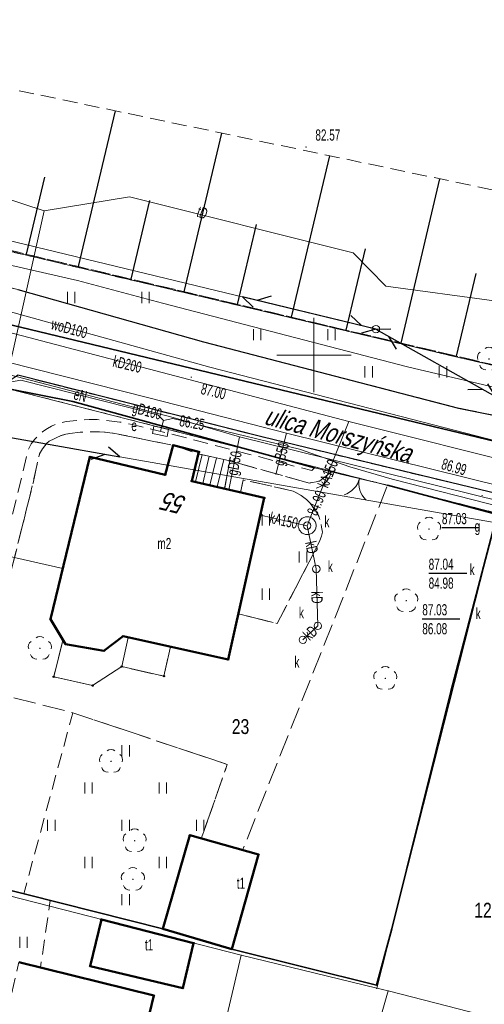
# Model space of a CAD drawing. Header units: metres. Extents: x 7504240 to 7504745, y 5782869 to 5783359.
# Tile 30 of 93: x 7504380 to 7504411, y 5782956 to 5783023. Entities that reach past the tile are written whole.
import ezdxf
from ezdxf.enums import TextEntityAlignment as Align

# ---------------------------------------------------------------- set-up
doc = ezdxf.new("R2010")
doc.units = ezdxf.units.M
doc.header["$MEASUREMENT"] = 0
for name, pattern in [('1.0_0.5', [1.5, 1, -0.5]), ('1.5_0.5', [2, 1.5, -0.5]), ('219-500', [0]), ('egug-500', [1, 0.5, -0.5]), ('l219_500', [0]), ('l32_500', [0]), ('otob_500', [0]), ('otof_500', [0]), ('sutp_500', [0])]:
    doc.linetypes.add(name, pattern=pattern)
doc.layers.get('0').update_dxf_attribs({"color": 2, "linetype": 'CONTINUOUS', "lineweight": 5})
for name, color, linetype in [('000 Inne (niezydentyfikowane)', 7, 'CONTINUOUS'), ('203-punkt graniczny', 7, 'CONTINUOUS'), ('211-numer działki ewidencyjnej', 7, 'CONTINUOUS'), ('216-obręb ewidencyjny', 7, 'CONTINUOUS'), ('218-kontur użytku gruntowego', 7, 'CONTINUOUS'), ('219-działka ewidencyjna', 7, 'CONTINUOUS'), ('312-budynek ewidencyjny', 7, 'CONTINUOUS'), ('312-oznaczenie budynku ewidencyjnego-Atr117', 7, 'CONTINUOUS'), ('352-schody', 7, 'CONTINUOUS'), ('994-Nazwa ulicy', 7, 'CONTINUOUS'), ('Adres nieruchomości (na budynku)', 7, 'CONTINUOUS'), ('brama', 7, 'CONTINUOUS'), ('chodnik', 7, 'CONTINUOUS'), ('drzewo liściaste', 7, 'CONTINUOUS'), ('furtka', 7, 'CONTINUOUS'), ('jezdnia', 7, 'CONTINUOUS'), ('komora podziemna', 7, 'CONTINUOUS'), ('krawężnik', 7, 'CONTINUOUS'), ('ogrodzenie trwałe', 7, 'CONTINUOUS'), ('pikieta sztuczna', 7, 'CONTINUOUS'), ('pikieta sztuczna-Atr2', 7, 'CONTINUOUS'), ('przewód elektroenergetyczny podziemny', 7, 'CONTINUOUS'), ('przewód elektroenergetyczny podziemny-Atr1', 7, 'CONTINUOUS'), ('przewód gazowy', 7, 'CONTINUOUS'), ('przewód gazowy-Atr1', 7, 'CONTINUOUS'), ('przewód kanalizacyjny', 7, 'CONTINUOUS'), ('przewód kanalizacyjny-Atr1', 7, 'CONTINUOUS'), ('przewód telekomunikacyjny napowietrzny', 7, 'CONTINUOUS'), ('przewód telekomunikacyjny podziemny', 7, 'CONTINUOUS'), ('przewód telekomunikacyjny podziemny-Atr1', 7, 'CONTINUOUS'), ('przewód wodociągowy', 7, 'CONTINUOUS'), ('przewód wodociągowy-Atr1', 7, 'CONTINUOUS'), ('Punkt budynku', 7, 'CONTINUOUS'), ('rzędna', 7, 'CONTINUOUS'), ('rzędna-Atr2', 7, 'CONTINUOUS'), ('rzędna-Atr3', 7, 'CONTINUOUS'), ('skarpa nieumocniona', 7, 'CONTINUOUS'), ('szafa elektroenergetyczna lub kontener', 7, 'CONTINUOUS'), ('szafa elektroenergetyczna lub kontener-Atr17', 7, 'CONTINUOUS'), ('słup przewodów napowietrznych', 7, 'CONTINUOUS'), ('trawnik', 7, 'CONTINUOUS'), ('Wstawianie ramki sekcyjnej z opisem', 7, 'CONTINUOUS'), ('właz do komory lub kanału - okrągły', 7, 'CONTINUOUS'), ('właz do komory lub kanału - okrągły-Atr17', 7, 'CONTINUOUS'), ('zasuwa lub zawór-Atr17', 7, 'CONTINUOUS')]:
    doc.layers.add(name, color=color, linetype=linetype)
doc.styles.get("Standard").update_dxf_attribs({"font": 'Working1250', "width": 0.75})
doc.linetypes.add('902-500', pattern='A,3.75,0,[1,ksztalty.shx,S=0.5,R=0,X=0,Y=0],3.75', length=7.5)

# ---------------------------------------------------------------- blocks, each defined once
blk = doc.blocks.new('OP021')
at = {"linetype": 'Continuous', "lineweight": 13}
h = blk.add_hatch(color=0, dxfattribs=at)
edge = h.paths.add_edge_path()
edge.add_arc((0, 0), 0.05, 0, 360)
at = {"color": 0, "linetype": 'Continuous', "lineweight": 13}
for centre, start, end in [((0, 0.4), 49.272, 130.728), ((-0.38, 0.124), 121.308, 202.548), ((0.38, 0.124), 337.452, 58.692), ((-0.235, -0.324), 193.221, 274.871), ((0.235, -0.324), 265.129, 346.779)]:
    blk.add_arc(centre, 0.4, start, end, dxfattribs=at)
blk = doc.blocks.new('US18')
at = {"color": 0, "linetype": 'Continuous', "lineweight": 13}
for p, q in [((-0.5, -0.25), (-0.5, 0.25)), ((-0.5, 0.25), (0.5, 0.25)), ((0.5, -0.25), (0.5, 0.25)), ((-0.5, -0.25), (0.5, -0.25))]:
    blk.add_line(p, q, dxfattribs=at)
blk = doc.blocks.new('PW01')
at = {"linetype": 'Continuous', "lineweight": 13}
h = blk.add_hatch(color=0, dxfattribs=at)
edge = h.paths.add_edge_path()
edge.add_arc((0, 0), 0.045, 0, 360)
blk = doc.blocks.new('US22')
at = {"color": 0, "linetype": 'Continuous', "lineweight": 13}
blk.add_circle((0, 0), 0.25, dxfattribs=at)
blk = doc.blocks.new('US15')
at = {"color": 0, "linetype": 'Continuous', "lineweight": 13}
blk.add_circle((0, 0), 0.25, dxfattribs=at)
blk = doc.blocks.new('OK02')
at = {"color": 0, "linetype": 'Continuous', "lineweight": 0}
for centre, start, end in [((-1.5, 0), 0, 60), ((1.5, 0), 120, 180)]:
    blk.add_arc(centre, 1.5, start, end, dxfattribs=at)
blk = doc.blocks.new('OK04')
at = {"color": 0, "linetype": 'Continuous', "lineweight": 0}
blk.add_arc((1.5, 0.001), 1.5, 120, 180, dxfattribs=at)
blk = doc.blocks.new('TU04')
at = {"color": 0, "linetype": 'Continuous', "lineweight": 13}
for p, q in [((0, 0), (0, 0.75)), ((0.5, 0), (0.5, 0.75))]:
    blk.add_line(p, q, dxfattribs=at)
blk = doc.blocks.new('SUTP')
at = {"color": 0, "linetype": 'Continuous'}
for p, q in [((0, 0), (0.866, 0.5)), ((0, 0), (9.232, 0)), ((1.866, -0.5), (1, 0)), ((7.366, -0.5), (8.232, 0)), ((9.232, 0), (8.366, 0.5))]:
    blk.add_line(p, q, dxfattribs=at)
blk = doc.blocks.new('203')
at = {"linetype": 'Continuous', "lineweight": 0}
h = blk.add_hatch(color=0, dxfattribs=at)
edge = h.paths.add_edge_path()
edge.add_arc((0, 0), 0.045, 0, 360)
blk = doc.blocks.new('PUNKTBUD')
at = {"color": 0}
blk.add_circle((0, 0), 0.045, dxfattribs=at)

msp = doc.modelspace()

# ---------------------------------------------------------------- linework, layer by layer
at = {"layer": '000 Inne (niezydentyfikowane)', "color": 7, "linetype": 'Continuous', "lineweight": 25, "flags": 128}
for points in [[(7504384.18, 5783005.95), (7504386.66, 5783016.42)], [(7504391.27, 5783004.26), (7504393.81, 5783014.93)], [(7504398.5, 5783002.55), (7504401.08, 5783013.4)], [(7504380.67, 5783006.79), (7504381.92, 5783011.97)], [(7504405.86, 5783000.81), (7504408.46, 5783011.86)], [(7504387.71, 5783005.11), (7504388.96, 5783010.4)], [(7504394.87, 5783003.41), (7504396.15, 5783008.79)], [(7504402.16, 5783001.68), (7504403.47, 5783007.15)], [(7504409.59, 5782999.93), (7504410.9, 5783005.5)]]:
    msp.add_lwpolyline(points, dxfattribs=at)
at = {"layer": '216-obręb ewidencyjny', "color": 7, "linetype": 'l32_500', "lineweight": 35, "flags": 128}
msp.add_lwpolyline([(7504422.45, 5782991.73), (7504307.45, 5783019.41)], dxfattribs=at)
at = {"layer": '218-kontur użytku gruntowego', "color": 3, "linetype": 'egug-500', "lineweight": 18, "flags": 128}
for points in [[(7504307.45, 5783019.41), (7504422.45, 5782991.73)], [(7504374.02, 5783008.29), (7504409.83, 5782999.82)], [(7504409.83, 5782999.82), (7504418.65, 5782997.82)], [(7504412.19, 5782989.4), (7504379.37, 5782997.76)]]:
    msp.add_lwpolyline(points, dxfattribs=at)
at = {"layer": '219-działka ewidencyjna', "color": 7, "linetype": 'l219_500', "lineweight": 18, "flags": 128}
msp.add_lwpolyline([(7504422.45, 5782991.73), (7504307.45, 5783019.41)], dxfattribs=at)
at = {"layer": '219-działka ewidencyjna', "color": 7, "linetype": '219-500', "lineweight": 18, "flags": 128}
for points in [[(7504422.45, 5782991.73), (7504307.45, 5783019.41)], [(7504409.83, 5782999.82), (7504374.02, 5783008.29)], [(7504409.83, 5782999.82), (7504418.65, 5782997.82)], [(7504412.19, 5782989.4), (7504379.37, 5782997.76)], [(7504411.88, 5782987.52), (7504404.22, 5782957.42)], [(7504395.12, 5782959.64), (7504371.1, 5782965.78)], [(7504392.93, 5782950.4), (7504395.12, 5782959.64)], [(7504404.22, 5782957.42), (7504395.12, 5782959.64)], [(7504405, 5782957.24), (7504404.04, 5782953.86)], [(7504404.22, 5782957.42), (7504405, 5782957.24)], [(7504414.31, 5782954.84), (7504405, 5782957.24)]]:
    msp.add_lwpolyline(points, dxfattribs=at)
at = {"layer": '312-budynek ewidencyjny', "color": 7, "linetype": 'Continuous', "lineweight": 50, "flags": 128}
for points in [[(7504390.54, 5782993.94), (7504389.99, 5782991.94)], [(7504392.27, 5782993.49), (7504390.54, 5782993.94)], [(7504384.94, 5782993.15), (7504382.3, 5782982.24)], [(7504389.99, 5782991.94), (7504384.94, 5782993.15)], [(7504391.79, 5782991.53), (7504392.27, 5782993.49)], [(7504396.66, 5782990.4), (7504391.79, 5782991.53)], [(7504394.23, 5782979.52), (7504396.66, 5782990.4)], [(7504382.3, 5782982.24), (7504383.3, 5782980.56)], [(7504385.88, 5782980.12), (7504387.17, 5782981.1)], [(7504387.17, 5782981.1), (7504394.23, 5782979.52)], [(7504383.3, 5782980.56), (7504385.88, 5782980.12)], [(7504391.66, 5782967.71), (7504389.85, 5782961.41)], [(7504396.27, 5782966.41), (7504391.66, 5782967.71)], [(7504394.49, 5782960.06), (7504396.27, 5782966.41)], [(7504385.71, 5782962.05), (7504384.96, 5782958.91)], [(7504391.91, 5782960.46), (7504385.71, 5782962.05)], [(7504389.85, 5782961.41), (7504394.49, 5782960.06)], [(7504391.19, 5782957.43), (7504391.91, 5782960.46)], [(7504389.23, 5782956.94), (7504380.17, 5782959.18)], [(7504384.96, 5782958.91), (7504391.19, 5782957.43)], [(7504388.94, 5782955.72), (7504389.23, 5782956.94)]]:
    msp.add_lwpolyline(points, dxfattribs=at)
at = {"layer": '352-schody', "color": 7, "linetype": 'Continuous', "lineweight": 18, "flags": 128}
for points in [[(7504391.79, 5782991.53), (7504393.99, 5782991.02), (7504394.35, 5782992.88), (7504392.24, 5782993.36)], [(7504391.79, 5782991.53), (7504393.99, 5782991.02), (7504394.35, 5782992.88), (7504392.24, 5782993.36)], [(7504387.52, 5782981.02), (7504387.17, 5782981.1), (7504385.88, 5782980.12), (7504383.3, 5782980.56), (7504383.13, 5782980.84), (7504382.51, 5782978.37), (7504385.12, 5782977.78), (7504387.08, 5782979.05)], [(7504387.52, 5782981.02), (7504387.17, 5782981.1), (7504385.88, 5782980.12), (7504383.3, 5782980.56), (7504383.13, 5782980.84), (7504382.51, 5782978.37), (7504385.12, 5782977.78), (7504387.08, 5782979.05)], [(7504387.52, 5782981.02), (7504387.08, 5782979.05), (7504389.92, 5782978.41), (7504390.36, 5782980.39)], [(7504387.52, 5782981.02), (7504387.08, 5782979.05), (7504389.92, 5782978.41), (7504390.36, 5782980.39)]]:
    msp.add_lwpolyline(points, close=True, dxfattribs=at)
for points in [[(7504392.037, 5782991.473), (7504392.479, 5782993.306)], [(7504392.524, 5782991.36), (7504392.966, 5782993.195)], [(7504393.011, 5782991.247), (7504393.454, 5782993.084)], [(7504393.498, 5782991.134), (7504393.942, 5782992.973)]]:
    msp.add_lwpolyline(points, dxfattribs=at)
at = {"layer": 'brama', "color": 7, "linetype": 'otob_500', "lineweight": 18, "flags": 128}
msp.add_lwpolyline([(7504404.95, 5782991.26), (7504401.17, 5782992.15)], dxfattribs=at)
at = {"layer": 'chodnik', "color": 7, "linetype": '1.0_0.5', "lineweight": 18, "flags": 128}
for points in [[(7504458.59, 5782987.02), (7504454.65, 5782985.8), (7504450.6, 5782985.91), (7504450.6, 5782984.22), (7504448.79, 5782984.14), (7504446.14, 5782984.15), (7504442.89, 5782984.27), (7504441.37, 5782984.27), (7504440.4, 5782984.08), (7504440.48, 5782984.65), (7504437.57, 5782984.72), (7504437.52, 5782984.15), (7504433.64, 5782984.31), (7504430.76, 5782984.72), (7504429.04, 5782985.01), (7504427.84, 5782985.16), (7504424.91, 5782985.52), (7504420.02, 5782986.25), (7504416.62, 5782986.83), (7504416.43, 5782986.87), (7504415.17, 5782987.07), (7504415.66, 5782988.46), (7504412.32, 5782989.29), (7504404.95, 5782991.26), (7504401.17, 5782992.15), (7504400.03, 5782992.41), (7504383.8, 5782996.87), (7504379.5, 5782997.74), (7504378.7, 5782997.69), (7504380.09, 5782998.65), (7504396.6, 5782994.48), (7504405.37, 5782992.35), (7504413.65, 5782990.36), (7504424.96, 5782988.52), (7504427.73, 5782988.13), (7504430.56, 5782987.86), (7504437.74, 5782987.41), (7504442.13, 5782987.04), (7504449.03, 5782986.88)], [(7504383.32, 5782994.68), (7504382.96, 5782994.58), (7504382.72, 5782994.46), (7504382.21, 5782994.21), (7504382.03, 5782994.05), (7504381.75, 5782993.69), (7504381.56, 5782993.36), (7504381.44, 5782992.88), (7504381.12, 5782991.4), (7504377.66, 5782977.51), (7504376.76, 5782977.71), (7504378.74, 5782985.13), (7504380.8, 5782993.65), (7504381, 5782994.04), (7504381.23, 5782994.34), (7504381.51, 5782994.63), (7504381.78, 5782994.86), (7504382.08, 5782995.06), (7504382.35, 5782995.23), (7504382.81, 5782995.41), (7504383.35, 5782995.54), (7504384.89, 5782995.68), (7504385.42, 5782995.67), (7504386.96, 5782995.5), (7504387.79, 5782995.34), (7504391.99, 5782994.29), (7504399.87, 5782992.23), (7504400.03, 5782992.41), (7504401.17, 5782992.15), (7504400.37, 5782991.53), (7504399.69, 5782991.4), (7504394.35, 5782992.88), (7504392.24, 5782993.36), (7504390.54, 5782993.94), (7504386.51, 5782994.75), (7504385.93, 5782994.82), (7504385.59, 5782994.84), (7504385.16, 5782994.85), (7504384.29, 5782994.82), (7504383.6, 5782994.73)]]:
    msp.add_lwpolyline(points, close=True, dxfattribs=at)
at = {"layer": 'furtka', "color": 7, "linetype": 'otof_500', "lineweight": 18, "flags": 128}
msp.add_lwpolyline([(7504401.17, 5782992.15), (7504400.03, 5782992.41)], dxfattribs=at)
at = {"layer": 'jezdnia', "color": 7, "linetype": '1.5_0.5', "lineweight": 18, "flags": 128}
for points in [[(7504258.91, 5783102.195), (7504259.32, 5783101.71), (7504260.19, 5783100.87), (7504261.03, 5783100.2), (7504262.23, 5783099.48), (7504263.58, 5783098.75), (7504271.27, 5783096.34), (7504273.07, 5783095.78), (7504273.4, 5783095.77), (7504279.31, 5783093.59), (7504279.17, 5783092.79), (7504278.85, 5783090.82), (7504278.64, 5783087.72), (7504278.81, 5783086.08), (7504282.18, 5783066.33), (7504283.44, 5783058.97), (7504284.42, 5783053.22), (7504284.91, 5783049.94), (7504285.49, 5783046.49), (7504285.84, 5783044.92), (7504286.31, 5783043.45), (7504286.85, 5783042.21), (7504287.36, 5783041.25), (7504289.58, 5783038.5), (7504293.54, 5783034.48), (7504295.7, 5783032.45), (7504300.71, 5783028.28), (7504305.95, 5783024.59), (7504308.28, 5783023.17), (7504310.62, 5783021.96), (7504313.43, 5783020.91), (7504340.95, 5783013.8), (7504343.87, 5783015), (7504366.83, 5783009.82), (7504368.46, 5783007.35), (7504380.09, 5783004.41), (7504392.58, 5783000.89), (7504409.71, 5782996.44), (7504418.79, 5782994.61), (7504427.67, 5782993.29), (7504438.12, 5782992.39), (7504446.48, 5782991.94), (7504453.86, 5782991.9), (7504457.37, 5782992.02), (7504461.74, 5782992.36), (7504466.89, 5782992.96), (7504475.17, 5782994.75), (7504481.39, 5782996.44), (7504489.89, 5782999.25), (7504498.82, 5783002.54), (7504509.98, 5783007.34), (7504522.54, 5783013.35), (7504529.26, 5783016.68), (7504538.28, 5783021.08), (7504546.06, 5783024.95), (7504563.03, 5783033.15), (7504576.07, 5783039.52), (7504582.27, 5783042.49), (7504590.59, 5783046.56), (7504598.34, 5783050.34), (7504604.14, 5783053.16), (7504612.18, 5783057.1), (7504619.41, 5783060.65), (7504623.25, 5783062.68), (7504628.55, 5783065.83), (7504632.69, 5783068.5), (7504637.19, 5783071.66), (7504640.42, 5783074.18), (7504646.93, 5783079.7), (7504651.35, 5783083.5), (7504656.24, 5783087.72), (7504659.96, 5783091.18), (7504663.58, 5783094.96), (7504668.61, 5783100.21), (7504672.24, 5783104.28), (7504673.98, 5783106.47), (7504676.16, 5783109.22), (7504677.92, 5783111.69), (7504683.21, 5783119.6), (7504692.97, 5783134.06), (7504697.28, 5783140.66), (7504703.94, 5783137.76), (7504702.01, 5783134.84), (7504700.11, 5783131.95), (7504682.52, 5783107.61), (7504681.53, 5783107.36), (7504680.83, 5783106.66), (7504679.47, 5783104.87), (7504671.52, 5783096.13), (7504667.4, 5783091.62), (7504665.49, 5783089.55), (7504663.61, 5783087.67), (7504662.46, 5783086.44), (7504660.96, 5783085.08), (7504658.9, 5783083.2), (7504656.05, 5783080.53), (7504654.45, 5783079), (7504652.94, 5783077.72), (7504651.64, 5783076.47), (7504650.36, 5783075.37), (7504648.75, 5783073.98), (7504646.46, 5783072.13), (7504645.81, 5783071.59), (7504644.26, 5783070.33), (7504641.19, 5783067.95), (7504637.74, 5783065.38), (7504634.35, 5783062.98), (7504630.46, 5783060.56), (7504628.13, 5783059.2), (7504623.19, 5783056.57), (7504609.99, 5783050.25), (7504604.6, 5783047.61), (7504591.25, 5783041.21), (7504585.49, 5783038.44), (7504574.11, 5783032.73), (7504572.98, 5783032.14), (7504571.83, 5783031.12), (7504570.86, 5783029.98), (7504570.06, 5783028.28), (7504569.86, 5783026.77), (7504569.7, 5783024.89), (7504570.78, 5783021.85), (7504573.24, 5783017.15), (7504573.89, 5783016.17), (7504582.776, 5783007.938)], [(7504577.831, 5783003.782), (7504558.98, 5783020.81), (7504558.19, 5783021.34), (7504557.01, 5783021.88), (7504555.95, 5783022.12), (7504554.68, 5783022.21), (7504552.44, 5783021.93), (7504550.87, 5783021.47), (7504550.03, 5783021.13), (7504542.66, 5783017.53), (7504537.48, 5783015.03), (7504523.13, 5783008.03), (7504517.19, 5783005.17), (7504514.08, 5783003.77), (7504502.02, 5782998.51), (7504488.87, 5782993.68), (7504484.23, 5782992.16), (7504480.8, 5782991.1), (7504476.85, 5782990.02), (7504473.94, 5782989.24), (7504470.36, 5782988.44), (7504467.43, 5782987.96), (7504464.96, 5782987.62), (7504462.36, 5782987.31), (7504458.59, 5782987.02), (7504449.03, 5782986.88), (7504442.13, 5782987.04), (7504437.74, 5782987.41), (7504430.56, 5782987.86), (7504427.73, 5782988.13), (7504424.96, 5782988.52), (7504413.65, 5782990.36), (7504405.37, 5782992.35), (7504396.6, 5782994.48), (7504380.09, 5782998.65), (7504378.7, 5782997.69), (7504375.03, 5782998.38), (7504374.88, 5783000.07), (7504368.43, 5783001.67), (7504353.45, 5783005.46), (7504353.03, 5783003.8), (7504350.27, 5783004.56), (7504350.7, 5783006.22), (7504338.73, 5783009.18), (7504327.02, 5783012.16), (7504317.39, 5783014.53), (7504311.06, 5783016.11), (7504310.08, 5783016.41), (7504309.45, 5783016.6), (7504308.89, 5783016.86), (7504307.34, 5783017.55), (7504306.48, 5783018.06), (7504305, 5783018.95), (7504300.2, 5783022.51), (7504296.41, 5783025.45), (7504290.27, 5783030.5), (7504289.3, 5783031.28), (7504288.43, 5783032.11), (7504287.13, 5783033.44), (7504286.42, 5783034.2), (7504285.74, 5783034.91), (7504285.14, 5783035.65), (7504284.47, 5783036.52), (7504283.9, 5783037.33), (7504282.84, 5783038.99), (7504282.4, 5783039.77), (7504281.96, 5783040.59), (7504281.75, 5783041.13), (7504281.47, 5783041.8), (7504281.28, 5783042.41), (7504281.2, 5783042.89), (7504280.37, 5783047.58), (7504276.97, 5783066.63), (7504274.5, 5783079.66), (7504273.59, 5783081.67), (7504272.03, 5783083.99), (7504270.85, 5783085.15), (7504269.08, 5783086.4), (7504267.35, 5783087.7), (7504266.48, 5783088.16), (7504264.89, 5783089.01), (7504263.28, 5783089.41), (7504262.39, 5783089.46), (7504261.52, 5783089.34), (7504260.42, 5783089.03), (7504259.51, 5783088.65), (7504258.89, 5783088.26), (7504258.31, 5783087.84), (7504257.46, 5783087.08), (7504256.96, 5783086.56), (7504256.52, 5783086.01), (7504256.18, 5783085.39), (7504254.9, 5783082.31), (7504255.4, 5783082.11), (7504255.2, 5783081.51), (7504254.64, 5783081.7), (7504250.768, 5783072.44)]]:
    msp.add_lwpolyline(points, dxfattribs=at)
msp.add_lwpolyline([(7504401.17, 5782992.15), (7504404.95, 5782991.26), (7504395.21, 5782966.71), (7504392.43, 5782967.49), (7504394.18, 5782972.47), (7504383.79, 5782975.95), (7504377.66, 5782977.51), (7504381.12, 5782991.4), (7504381.44, 5782992.88), (7504381.56, 5782993.36), (7504381.75, 5782993.69), (7504382.03, 5782994.05), (7504382.21, 5782994.21), (7504382.72, 5782994.46), (7504382.96, 5782994.58), (7504383.32, 5782994.68), (7504383.6, 5782994.73), (7504384.29, 5782994.82), (7504385.16, 5782994.85), (7504385.59, 5782994.84), (7504385.93, 5782994.82), (7504386.51, 5782994.75), (7504390.54, 5782993.94), (7504389.99, 5782991.94), (7504384.94, 5782993.15), (7504382.3, 5782982.24), (7504383.13, 5782980.84), (7504382.51, 5782978.37), (7504385.12, 5782977.78), (7504387.08, 5782979.05), (7504389.92, 5782978.41), (7504390.36, 5782980.39), (7504394.23, 5782979.52), (7504394.92, 5782982.6), (7504397.53, 5782981.95), (7504400.21, 5782987.14), (7504400.39, 5782987.54), (7504400.52, 5782987.83), (7504400.57, 5782988.09), (7504400.52, 5782988.44), (7504400.44, 5782988.8), (7504400.33, 5782989.16), (7504400.17, 5782989.45), (7504399.95, 5782989.76), (7504399.76, 5782990.02), (7504399.51, 5782990.3), (7504399.14, 5782990.56), (7504398.6, 5782990.86), (7504395.25, 5782991.61), (7504395.07, 5782990.77), (7504393.99, 5782991.02), (7504394.35, 5782992.88), (7504399.69, 5782991.4), (7504400.37, 5782991.53)], close=True, dxfattribs=at)
at = {"layer": 'komora podziemna', "color": 34, "linetype": 'Continuous', "lineweight": 18, "flags": 128}
msp.add_lwpolyline([(7504400.15, 5782988.53), (7504400.15, 5782988.47), (7504400.14, 5782988.41), (7504400.12, 5782988.36), (7504400.1, 5782988.3), (7504400.08, 5782988.25), (7504400.05, 5782988.2), (7504400.01, 5782988.15), (7504399.97, 5782988.11), (7504399.93, 5782988.07), (7504399.88, 5782988.03), (7504399.83, 5782988), (7504399.78, 5782987.98), (7504399.72, 5782987.96), (7504399.67, 5782987.94), (7504399.61, 5782987.93), (7504399.55, 5782987.93), (7504399.49, 5782987.93), (7504399.43, 5782987.94), (7504399.38, 5782987.96), (7504399.32, 5782987.98), (7504399.27, 5782988), (7504399.22, 5782988.03), (7504399.17, 5782988.07), (7504399.13, 5782988.11), (7504399.09, 5782988.15), (7504399.05, 5782988.2), (7504399.02, 5782988.25), (7504399, 5782988.3), (7504398.98, 5782988.36), (7504398.96, 5782988.41), (7504398.95, 5782988.47), (7504398.95, 5782988.53), (7504398.95, 5782988.59), (7504398.96, 5782988.65), (7504398.98, 5782988.7), (7504399, 5782988.76), (7504399.02, 5782988.81), (7504399.05, 5782988.86), (7504399.09, 5782988.91), (7504399.13, 5782988.95), (7504399.17, 5782988.99), (7504399.22, 5782989.03), (7504399.27, 5782989.06), (7504399.32, 5782989.08), (7504399.38, 5782989.1), (7504399.43, 5782989.12), (7504399.49, 5782989.13), (7504399.55, 5782989.13), (7504399.61, 5782989.13), (7504399.67, 5782989.12), (7504399.72, 5782989.1), (7504399.78, 5782989.08), (7504399.83, 5782989.06), (7504399.88, 5782989.03), (7504399.93, 5782988.99), (7504399.97, 5782988.95), (7504400.01, 5782988.91), (7504400.05, 5782988.86), (7504400.08, 5782988.81), (7504400.1, 5782988.76), (7504400.12, 5782988.7), (7504400.14, 5782988.65), (7504400.15, 5782988.59)], close=True, dxfattribs=at)
at = {"layer": 'krawężnik', "color": 7, "linetype": 'Continuous', "lineweight": 25, "flags": 128}
for points in [[(7504517.19, 5783005.17), (7504514.08, 5783003.77), (7504502.02, 5782998.51), (7504488.87, 5782993.68), (7504484.23, 5782992.16), (7504480.8, 5782991.1), (7504476.85, 5782990.02), (7504473.94, 5782989.24), (7504470.36, 5782988.44), (7504467.43, 5782987.96), (7504464.96, 5782987.62), (7504462.36, 5782987.31), (7504458.59, 5782987.02), (7504449.03, 5782986.88), (7504442.13, 5782987.04), (7504437.74, 5782987.41), (7504430.56, 5782987.86), (7504427.73, 5782988.13), (7504424.96, 5782988.52), (7504413.65, 5782990.36), (7504405.37, 5782992.35), (7504396.6, 5782994.48), (7504380.09, 5782998.65)], [(7504380.09, 5783004.41), (7504392.58, 5783000.89), (7504409.71, 5782996.44), (7504418.79, 5782994.61), (7504427.67, 5782993.29), (7504438.12, 5782992.39), (7504446.48, 5782991.94), (7504453.86, 5782991.9), (7504457.37, 5782992.02), (7504461.74, 5782992.36), (7504466.89, 5782992.96), (7504475.17, 5782994.75)]]:
    msp.add_lwpolyline(points, dxfattribs=at)
at = {"layer": 'ogrodzenie trwałe', "color": 7, "linetype": '902-500', "lineweight": 35, "flags": 128}
for points in [[(7504400.03, 5782992.41), (7504383.8, 5782996.87), (7504379.5, 5782997.74), (7504373.01, 5782972.29)], [(7504404.95, 5782991.26), (7504412.32, 5782989.29), (7504411.89, 5782987.65), (7504409.21, 5782977.38), (7504405.25, 5782961.42), (7504404.21, 5782957.62), (7504394.49, 5782960.06)], [(7504370.25, 5782961.37), (7504371.45, 5782966.06), (7504389.85, 5782961.41)]]:
    msp.add_lwpolyline(points, dxfattribs=at)
at = {"layer": 'przewód elektroenergetyczny podziemny', "color": 1, "linetype": 'Continuous', "lineweight": 18, "flags": 128}
for points in [[(7504384.1, 5783005.02), (7504389.83, 5783003.5), (7504398.18, 5783001.32), (7504406.3, 5782999.21), (7504413.71, 5782997.47), (7504418.32, 5782996.49), (7504423, 5782995.65), (7504428.76, 5782995.07), (7504438.66, 5782994.24), (7504447.9, 5782993.68), (7504450.95, 5782993.69), (7504462.41, 5782994.27), (7504468.86, 5782995.16), (7504476.51, 5782997.03), (7504484.35, 5782999.31), (7504491.5, 5783001.8), (7504498.3, 5783004.46), (7504504.82, 5783007), (7504513.3, 5783011.07)], [(7504384.1, 5783005.02), (7504369.48, 5783008.35)], [(7504378.8, 5782997.56), (7504379.06, 5782997.92), (7504379.4, 5782998.16), (7504380.29, 5782998.31), (7504389.5, 5782995.99), (7504389.88, 5782995.6)], [(7504389.69, 5782994.88), (7504389.88, 5782995.6), (7504390.51, 5782995.74), (7504399.03, 5782993.68), (7504402.42, 5782992.48), (7504405.26, 5782991.66), (7504412.82, 5782989.74), (7504414.98, 5782989.01), (7504418.97, 5782987.97), (7504423.12, 5782986.79), (7504424.47, 5782986.63), (7504432.11, 5782985.96), (7504440.2, 5782985.44), (7504440.82, 5782985.19), (7504440.73, 5782984.05)]]:
    msp.add_lwpolyline(points, dxfattribs=at)
at = {"layer": 'przewód gazowy', "color": 52, "linetype": 'Continuous', "lineweight": 18, "flags": 128}
for points in [[(7504412.82, 5782991.12), (7504398.15, 5782994.76), (7504389, 5782997.11), (7504377.37, 5783000.04), (7504365.16, 5783003.11), (7504344.57, 5783008.03), (7504334.44, 5783010.66), (7504330.21, 5783011.8), (7504317.31, 5783015.02), (7504312.46, 5783016.29), (7504307.78, 5783017.61), (7504297.93, 5783024.17), (7504291.54, 5783029.76), (7504285.76, 5783035.2), (7504282.14, 5783037)], [(7504364.92, 5783002.08), (7504379.05, 5782998.8), (7504390.54, 5782995.8), (7504394.99, 5782994.51), (7504412.6, 5782990.16)], [(7504394.29, 5782990.95), (7504394.99, 5782994.51)], [(7504398.15, 5782994.76), (7504397.43, 5782991.97)]]:
    msp.add_lwpolyline(points, dxfattribs=at)
at = {"layer": 'przewód kanalizacyjny', "color": 34, "linetype": 'Continuous', "lineweight": 18, "flags": 128}
for points in [[(7504366.9, 5783004.83), (7504402.35, 5782995.53), (7504414.88, 5782992.4), (7504420.98, 5782990.91)], [(7504402.35, 5782995.53), (7504399.8, 5782989.16), (7504399.55, 5782988.53)], [(7504399.55, 5782988.53), (7504396.4, 5782989.23)], [(7504399.55, 5782988.53), (7504400.16, 5782985.62)], [(7504400.16, 5782985.62), (7504400.26, 5782981.79)], [(7504400.26, 5782981.79), (7504399.26, 5782980.85)]]:
    msp.add_lwpolyline(points, dxfattribs=at)
at = {"layer": 'przewód telekomunikacyjny napowietrzny', "color": 30, "linetype": 'sutp_500', "lineweight": 18, "flags": 128}
for points in [[(7504342.29, 5783016.69), (7504404.17, 5783001.75)], [(7504404.17, 5783001.75), (7504434, 5782984.92)], [(7504434, 5782984.92), (7504404.17, 5783001.75)], [(7504434, 5782984.92), (7504377.86, 5782994.76)]]:
    msp.add_lwpolyline(points, dxfattribs=at)
at = {"layer": 'przewód telekomunikacyjny podziemny', "color": 30, "linetype": 'Continuous', "lineweight": 18, "flags": 128}
for points in [[(7504308.3, 5783130.52), (7504314.06, 5783122.02), (7504301.1, 5783110.44), (7504294.62, 5783104.5), (7504293.31, 5783103.32), (7504286.56, 5783091.35), (7504290.45, 5783084.79), (7504288.13, 5783074.1), (7504288.98, 5783063.04), (7504290.59, 5783059.18), (7504292.7, 5783051.36), (7504295.74, 5783045.52), (7504291.64, 5783043.03), (7504298.44, 5783035.65), (7504312.58, 5783026.31), (7504331.96, 5783020.19), (7504337.43, 5783020.11), (7504339.95, 5783019.85), (7504362.47, 5783012.63), (7504365.1, 5783015.2), (7504381.87, 5783009.7)], [(7504381.87, 5783009.7), (7504387.61, 5783010.65), (7504402.65, 5783006.87), (7504404.83, 5783004.63), (7504412.11, 5783003.66), (7504421.35, 5783001.73), (7504434.64, 5782999.42), (7504449.08, 5782999.37), (7504463.15, 5782999.02), (7504471.09, 5782999.15)], [(7504381.87, 5783009.7), (7504379.77, 5783000.21), (7504377.92, 5782992.9), (7504375.19, 5782982.47), (7504372.85, 5782973.34), (7504372.36, 5782971.7), (7504371.58, 5782968.89), (7504371.16, 5782968.43), (7504371.3, 5782967.75), (7504369.6, 5782960.93), (7504365.18, 5782943.99), (7504363.44, 5782937.31), (7504363.165, 5782936.285)]]:
    msp.add_lwpolyline(points, dxfattribs=at)
at = {"layer": 'przewód wodociągowy', "color": 5, "linetype": 'Continuous', "lineweight": 18, "flags": 128}
for points in [[(7504510.65, 5783005.94), (7504508.6, 5783004.9), (7504499.67, 5783001.27), (7504497.18, 5783000.43), (7504492.25, 5782998.78), (7504487.51, 5782997.29), (7504481.83, 5782995.41), (7504476.45, 5782993.75), (7504472.87, 5782992.49), (7504468.9, 5782992.09), (7504455.95, 5782990.82), (7504445.41, 5782990.9), (7504442.18, 5782990.95), (7504438.24, 5782990.95), (7504422.56, 5782992.64), (7504415.16, 5782993.48), (7504393, 5782999.19), (7504377.4, 5783003.51)], [(7504383.13, 5782985.66), (7504373.72, 5782987.78)]]:
    msp.add_lwpolyline(points, dxfattribs=at)
at = {"layer": 'rzędna-Atr2', "color": 7, "flags": 128}
for points in [[(7504408.605, 5782988.398), (7504411.137, 5782988.398)], [(7504407.715, 5782985.333), (7504410.279, 5782985.333)], [(7504407.287, 5782982.267), (7504409.819, 5782982.267)]]:
    msp.add_lwpolyline(points, dxfattribs=at)
at = {"layer": 'skarpa nieumocniona', "color": 7, "linetype": '1.0_0.5', "lineweight": 18, "flags": 128}
msp.add_lwpolyline([(7504380.26, 5783157.29), (7504360.6, 5783143.78), (7504316.18, 5783114.33), (7504308.12, 5783108.39), (7504301.16, 5783102.47), (7504297.24, 5783098.07), (7504295, 5783094.94), (7504291.32, 5783088.62), (7504289.64, 5783082.62), (7504289, 5783074.3), (7504289.05, 5783069.88), (7504290.14, 5783061.08), (7504292.11, 5783054.55), (7504294.02, 5783050.56), (7504299.26, 5783044.09), (7504307.08, 5783036.72), (7504312.87, 5783033.06), (7504316.58, 5783031.37), (7504328.4, 5783028.9), (7504351.13, 5783023.78), (7504363.39, 5783021.3), (7504413.85, 5783010.73), (7504431.69, 5783007.41), (7504436.75, 5783006.68), (7504449.41, 5783006.34), (7504455.77, 5783006.68), (7504466.29, 5783007.91), (7504473.68, 5783009.36), (7504480.69, 5783011.01), (7504494.41, 5783014.72), (7504506.9, 5783019.28), (7504519.45, 5783025.13), (7504534.08, 5783032.16), (7504551.57, 5783040.71), (7504569.46, 5783049.26), (7504587.18, 5783058.15), (7504598.88, 5783063.95), (7504609.85, 5783070.47), (7504626.84, 5783080.04), (7504636.35, 5783086.39), (7504644.85, 5783093.82), (7504653.4, 5783101.92), (7504661.84, 5783111.43), (7504671.68, 5783124.09), (7504681.81, 5783136.8), (7504682.99, 5783139.33), (7504682.99, 5783141.47), (7504681.9, 5783149.9), (7504687.5, 5783150.11), (7504691.23, 5783148.09), (7504688.67, 5783134.36), (7504687.62, 5783131.16), (7504670.58, 5783105.9), (7504665.57, 5783099.62), (7504660.83, 5783094.45), (7504651.28, 5783086.01), (7504639.63, 5783075.99), (7504633.77, 5783072.09), (7504616.16, 5783061.81), (7504605.84, 5783056.43), (7504578.71, 5783043.4), (7504537.89, 5783023.52), (7504518.91, 5783013.94), (7504507.93, 5783008.75), (7504501.44, 5783006.01), (7504493.81, 5783003.86), (7504483.25, 5783001.26), (7504466.9, 5782996.88), (7504461.31, 5782996.25), (7504448.12, 5782995.98), (7504439.68, 5782995.93), (7504424.97, 5782996.88), (7504417.47, 5782998.08), (7504402.32, 5783001.64), (7504382.41, 5783006.37), (7504367, 5783010.06), (7504349.55, 5783014.23), (7504312.94, 5783023.2), (7504304.88, 5783028.31), (7504298.92, 5783033.22), (7504294.33, 5783037.81), (7504290.06, 5783044.03), (7504286.84, 5783049.67), (7504284.73, 5783055.27), (7504283.46, 5783061.23), (7504282.72, 5783067.77), (7504282.14, 5783078.58), (7504282.35, 5783082.9), (7504283.67, 5783088.23), (7504285.41, 5783094.35), (7504288.53, 5783099.88), (7504292.8, 5783105.26), (7504299.13, 5783111.8), (7504305.14, 5783117.18), (7504311.05, 5783121.77), (7504324.28, 5783130.74), (7504335.99, 5783138.86), (7504380.83, 5783168.62), (7504391.47, 5783175.56), (7504419.98, 5783194.78), (7504441.54, 5783209.35), (7504458.79, 5783221.06), (7504464.22, 5783218.59), (7504462.78, 5783216.55), (7504450.84, 5783204.54), (7504448.08, 5783202.3), (7504441.38, 5783197.83), (7504424.07, 5783186.48), (7504393.68, 5783166.39)], close=True, dxfattribs=at)
msp.add_lwpolyline([(7504380.26, 5783157.29), (7504360.6, 5783143.78), (7504316.18, 5783114.33), (7504308.12, 5783108.39), (7504301.16, 5783102.47), (7504297.24, 5783098.07), (7504295, 5783094.94), (7504291.32, 5783088.62), (7504289.64, 5783082.62), (7504289, 5783074.3), (7504289.05, 5783069.88), (7504290.14, 5783061.08), (7504292.11, 5783054.55), (7504294.02, 5783050.56), (7504299.26, 5783044.09), (7504307.08, 5783036.72), (7504312.87, 5783033.06), (7504316.58, 5783031.37), (7504328.4, 5783028.9), (7504351.13, 5783023.78), (7504363.39, 5783021.3), (7504413.85, 5783010.73), (7504431.69, 5783007.41), (7504436.75, 5783006.68), (7504449.41, 5783006.34), (7504455.77, 5783006.68), (7504466.29, 5783007.91), (7504473.68, 5783009.36), (7504480.69, 5783011.01), (7504494.41, 5783014.72), (7504506.9, 5783019.28), (7504519.45, 5783025.13), (7504534.08, 5783032.16), (7504551.57, 5783040.71), (7504569.46, 5783049.26), (7504587.18, 5783058.15), (7504598.88, 5783063.95), (7504609.85, 5783070.47), (7504626.84, 5783080.04), (7504636.35, 5783086.39), (7504644.85, 5783093.82), (7504653.4, 5783101.92), (7504661.84, 5783111.43), (7504671.68, 5783124.09), (7504681.81, 5783136.8), (7504682.99, 5783139.33), (7504682.99, 5783141.47), (7504681.9, 5783149.9), (7504687.5, 5783150.11), (7504691.23, 5783148.09), (7504688.67, 5783134.36), (7504687.62, 5783131.16), (7504670.58, 5783105.9), (7504665.57, 5783099.62), (7504660.83, 5783094.45), (7504651.28, 5783086.01), (7504639.63, 5783075.99), (7504633.77, 5783072.09), (7504616.16, 5783061.81), (7504605.84, 5783056.43), (7504578.71, 5783043.4), (7504537.89, 5783023.52), (7504518.91, 5783013.94), (7504507.93, 5783008.75), (7504501.44, 5783006.01), (7504493.81, 5783003.86), (7504483.25, 5783001.26), (7504466.9, 5782996.88), (7504461.31, 5782996.25), (7504448.12, 5782995.98), (7504439.68, 5782995.93), (7504424.97, 5782996.88), (7504417.47, 5782998.08), (7504402.32, 5783001.64), (7504382.41, 5783006.37), (7504367, 5783010.06), (7504349.55, 5783014.23), (7504312.94, 5783023.2), (7504304.88, 5783028.31), (7504298.92, 5783033.22), (7504294.33, 5783037.81), (7504290.06, 5783044.03), (7504286.84, 5783049.67), (7504284.73, 5783055.27), (7504283.46, 5783061.23), (7504282.72, 5783067.77), (7504282.14, 5783078.58), (7504282.35, 5783082.9), (7504283.67, 5783088.23), (7504285.41, 5783094.35), (7504288.53, 5783099.88), (7504292.8, 5783105.26), (7504299.13, 5783111.8), (7504305.14, 5783117.18), (7504311.05, 5783121.77), (7504324.28, 5783130.74), (7504335.99, 5783138.86), (7504380.83, 5783168.62), (7504391.47, 5783175.56), (7504419.98, 5783194.78), (7504441.54, 5783209.35), (7504458.79, 5783221.06), (7504464.22, 5783218.59), (7504462.78, 5783216.55), (7504450.84, 5783204.54), (7504448.08, 5783202.3), (7504441.38, 5783197.83), (7504424.07, 5783186.48), (7504393.68, 5783166.39)], close=True, dxfattribs=at)
at = {"layer": 'trawnik', "color": 7, "linetype": '1.0_0.5', "lineweight": 18, "flags": 128}
for points in [[(7504691.23, 5783148.09), (7504691.28, 5783144.62), (7504691.32, 5783141.75), (7504691.36, 5783140.72), (7504691.28, 5783139.53), (7504691.11, 5783138.41), (7504690.82, 5783137.2), (7504690.57, 5783136.02), (7504690.01, 5783134.4), (7504689.44, 5783133.21), (7504688.74, 5783131.97), (7504687.9, 5783130.63), (7504687.34, 5783129.72), (7504686.29, 5783128.22), (7504684.5, 5783125.54), (7504681.33, 5783120.88), (7504678.4, 5783116.5), (7504676.07, 5783113.08), (7504677.92, 5783111.69), (7504676.16, 5783109.22), (7504673.98, 5783106.47), (7504672.24, 5783104.28), (7504668.61, 5783100.21), (7504663.58, 5783094.96), (7504659.96, 5783091.18), (7504656.24, 5783087.72), (7504651.35, 5783083.5), (7504646.93, 5783079.7), (7504640.42, 5783074.18), (7504637.19, 5783071.66), (7504632.69, 5783068.5), (7504628.55, 5783065.83), (7504623.25, 5783062.68), (7504619.41, 5783060.65), (7504612.18, 5783057.1), (7504604.14, 5783053.16), (7504598.34, 5783050.34), (7504590.59, 5783046.56), (7504582.27, 5783042.49), (7504576.07, 5783039.52), (7504563.03, 5783033.15), (7504546.06, 5783024.95), (7504538.28, 5783021.08), (7504529.26, 5783016.68), (7504522.54, 5783013.35), (7504509.98, 5783007.34), (7504498.82, 5783002.54), (7504489.89, 5782999.25), (7504481.39, 5782996.44), (7504475.17, 5782994.75), (7504466.89, 5782992.96), (7504461.74, 5782992.36), (7504457.37, 5782992.02), (7504453.86, 5782991.9), (7504446.48, 5782991.94), (7504438.12, 5782992.39), (7504427.67, 5782993.29), (7504418.79, 5782994.61), (7504409.71, 5782996.44), (7504392.58, 5783000.89), (7504380.09, 5783004.41), (7504368.46, 5783007.35), (7504366.83, 5783009.82), (7504367, 5783010.06), (7504382.41, 5783006.37), (7504402.32, 5783001.64), (7504417.47, 5782998.08), (7504424.97, 5782996.88), (7504439.68, 5782995.93), (7504461.31, 5782996.25), (7504466.9, 5782996.88), (7504483.25, 5783001.26), (7504493.81, 5783003.86), (7504501.44, 5783006.01), (7504507.93, 5783008.75), (7504518.91, 5783013.94), (7504537.89, 5783023.52), (7504578.71, 5783043.4), (7504605.84, 5783056.43), (7504616.16, 5783061.81), (7504633.77, 5783072.09), (7504639.63, 5783075.99), (7504645.78, 5783081.28), (7504651.28, 5783086.01), (7504660.83, 5783094.45), (7504661.5, 5783095.12), (7504665.57, 5783099.62), (7504670.58, 5783105.9), (7504687.62, 5783131.16), (7504688.67, 5783134.36)], [(7504395.07, 5782990.77), (7504395.25, 5782991.61), (7504398.6, 5782990.86), (7504399.14, 5782990.56), (7504399.51, 5782990.3), (7504399.76, 5782990.02), (7504399.95, 5782989.76), (7504400.17, 5782989.45), (7504400.33, 5782989.16), (7504400.44, 5782988.8), (7504400.52, 5782988.44), (7504400.57, 5782988.09), (7504400.52, 5782987.83), (7504400.39, 5782987.54), (7504400.21, 5782987.14), (7504397.53, 5782981.95), (7504394.92, 5782982.6), (7504396.66, 5782990.4)], [(7504383.79, 5782975.95), (7504394.18, 5782972.47), (7504392.43, 5782967.49), (7504391.66, 5782967.71), (7504389.85, 5782961.41), (7504382.28, 5782963.32), (7504380.5, 5782963.78)], [(7504380.5, 5782963.78), (7504382.28, 5782963.32), (7504381.62, 5782958.82), (7504380.17, 5782959.18), (7504377.85, 5782949.2), (7504377.05, 5782946.3), (7504378.23, 5782945.98), (7504374.69, 5782933.81), (7504374.14, 5782933.87), (7504373.79, 5782932.56), (7504376.63, 5782931.81), (7504376.92, 5782933.2), (7504376.47, 5782933.3), (7504379.25, 5782945.71), (7504379.92, 5782945.53), (7504379.55, 5782944.12), (7504380.84, 5782943.78), (7504381.21, 5782945.19), (7504386.02, 5782943.9), (7504383.09, 5782928.54), (7504366.02, 5782932.82), (7504363.63, 5782935.72), (7504368.86, 5782956.18), (7504369.04, 5782957.33), (7504369.32, 5782958.25), (7504370.25, 5782961.37), (7504371.45, 5782966.06)]]:
    msp.add_lwpolyline(points, close=True, dxfattribs=at)
at = {"layer": 'Wstawianie ramki sekcyjnej z opisem', "color": 7, "linetype": 'Continuous', "lineweight": 13, "flags": 128}
for points in [[(7504400, 5782997.5), (7504400, 5783002.5)], [(7504397.5, 5783000), (7504402.5, 5783000)]]:
    msp.add_lwpolyline(points, dxfattribs=at)

# ---------------------------------------------------------------- block references
at = {"layer": '203-punkt graniczny', "color": 7, "linetype": 'Continuous', "lineweight": 18}
for p in [(7504409.83, 5782999.82), (7504395.12, 5782959.64), (7504404.22, 5782957.42), (7504405, 5782957.24)]:
    msp.add_blockref('203', p, dxfattribs=at)
at = {"layer": 'brama', "color": 7, "linetype": 'Continuous', "lineweight": 18, "rotation": 166.751}
msp.add_blockref('OK02', (7504403.06, 5782991.705), dxfattribs=at)
at = {"layer": 'drzewo liściaste', "color": 94, "linetype": 'Continuous', "lineweight": 18}
for p in [(7504411.77, 5782999.74), (7504407.74, 5782988.3), (7504406.21, 5782983.49), (7504381.58, 5782980.28), (7504404.8, 5782978.26), (7504386.36, 5782972.68), (7504387.95, 5782967.34), (7504387.83, 5782964.75)]:
    msp.add_blockref('OP021', p, dxfattribs=at)
at = {"layer": 'furtka', "color": 7, "linetype": 'Continuous', "lineweight": 18, "rotation": 167.152}
msp.add_blockref('OK04', (7504401.17, 5782992.15), dxfattribs=at)
at = {"layer": 'pikieta sztuczna', "color": 7, "linetype": 'Continuous', "lineweight": 13}
for p in [(7504399.47, 5783013.99), (7504391.76, 5782998.52), (7504411.31, 5782990.56)]:
    msp.add_blockref('PW01', p, dxfattribs=at)
at = {"layer": 'przewód telekomunikacyjny napowietrzny', "color": 30, "linetype": 'Continuous', "lineweight": 18}
for p, rotation in [((7504404.17, 5783001.75), 166.427), ((7504404.17, 5783001.75), 330.568), ((7504377.86, 5782994.76), 350.058)]:
    msp.add_blockref('SUTP', p, dxfattribs=dict(at, rotation=rotation))
at = {"layer": 'Punkt budynku', "color": 5, "linetype": 'Continuous', "lineweight": 18}
for p in [(7504390.54, 5782993.94), (7504384.94, 5782993.15), (7504392.24, 5782993.36), (7504392.27, 5782993.49), (7504394.35, 5782992.88), (7504389.99, 5782991.94), (7504391.79, 5782991.53), (7504393.99, 5782991.02), (7504396.66, 5782990.4), (7504382.3, 5782982.24), (7504387.17, 5782981.1), (7504387.52, 5782981.02), (7504383.13, 5782980.84), (7504383.3, 5782980.56), (7504390.36, 5782980.39), (7504385.88, 5782980.12), (7504387.08, 5782979.05), (7504394.23, 5782979.52), (7504382.51, 5782978.37), (7504389.92, 5782978.41), (7504385.12, 5782977.78), (7504391.66, 5782967.71), (7504396.27, 5782966.41), (7504385.71, 5782962.05), (7504389.85, 5782961.41), (7504391.91, 5782960.46), (7504394.49, 5782960.06), (7504384.96, 5782958.91), (7504391.19, 5782957.43), (7504389.23, 5782956.94)]:
    msp.add_blockref('PUNKTBUD', p, dxfattribs=at)
at = {"layer": 'rzędna', "color": 1, "linetype": 'Continuous', "lineweight": 18}
msp.add_blockref('PW01', (7504390.51, 5782995.74), dxfattribs=at)
at = {"layer": 'rzędna', "color": 34, "linetype": 'Continuous', "lineweight": 18}
for p in [(7504402.35, 5782995.53), (7504399.8, 5782989.16)]:
    msp.add_blockref('PW01', p, dxfattribs=at)
at = {"layer": 'szafa elektroenergetyczna lub kontener', "color": 1, "linetype": 'Continuous', "lineweight": 18, "rotation": 168.847}
msp.add_blockref('US18', (7504389.69, 5782994.88), dxfattribs=at)
at = {"layer": 'słup przewodów napowietrznych', "color": 7, "linetype": 'Continuous', "lineweight": 18}
msp.add_blockref('US15', (7504404.17, 5783001.75), dxfattribs=at)
at = {"layer": 'trawnik', "color": 7, "linetype": 'Continuous', "lineweight": 18}
for p in [(7504383.429, 5783003.499), (7504388.429, 5783003.499), (7504395.929, 5783000.999), (7504400.929, 5783000.999), (7504403.429, 5782998.499), (7504408.429, 5782998.499), (7504396.519, 5782988.549), (7504399.019, 5782986.049), (7504396.519, 5782983.549), (7504387.099, 5782973.009), (7504384.599, 5782970.509), (7504389.599, 5782970.509), (7504382.099, 5782968.009), (7504387.099, 5782968.009), (7504392.099, 5782968.009), (7504384.599, 5782965.509), (7504389.599, 5782965.509), (7504387.099, 5782963.009), (7504380.229, 5782960.139)]:
    msp.add_blockref('TU04', p, dxfattribs=at)
at = {"layer": 'właz do komory lub kanału - okrągły', "color": 7, "linetype": 'Continuous', "lineweight": 18}
for p in [(7504399.55, 5782988.53), (7504400.16, 5782985.62), (7504400.26, 5782981.79), (7504399.26, 5782980.85)]:
    msp.add_blockref('US22', p, dxfattribs=at)

# ---------------------------------------------------------------- texts
at = {"layer": '211-numer działki ewidencyjnej', "color": 7, "linetype": 'Continuous', "lineweight": 18, "width": 0.79}
for s, p in [('23', (7504394.48, 5782974.52)), ('120', (7504410.78, 5782962.17))]:
    msp.add_text(s, height=1, dxfattribs=at).set_placement(p)
at = {"layer": '312-oznaczenie budynku ewidencyjnego-Atr117', "color": 7, "width": 0.667}
for s, p in [('m2', (7504389.48, 5782986.73)), ('t1', (7504394.82, 5782963.89)), ('t1', (7504388.64, 5782959.74))]:
    msp.add_text(s, height=0.75, dxfattribs=at).set_placement(p, align=Align.BOTTOM_LEFT)
at = {"layer": '994-Nazwa ulicy', "color": 7, "linetype": 'Continuous', "lineweight": 25, "oblique": 15, "width": 0.79}
msp.add_text('ulica Morszyńska', height=1.25, rotation=-14.989, dxfattribs=at).set_placement((7504396.58, 5782995.37))
at = {"layer": 'Adres nieruchomości (na budynku)', "color": 7, "linetype": 'Continuous', "lineweight": 25, "oblique": 15, "width": 0.79}
msp.add_text('55', height=1.25, rotation=166.318, dxfattribs=at).set_placement((7504390.65, 5782990.02), align=Align.MIDDLE_CENTER)
at = {"layer": 'pikieta sztuczna-Atr2', "color": 7, "width": 0.667}
msp.add_text('82.57', height=0.75, dxfattribs=at).set_placement((7504400.1, 5783014.428))
for s, rotation, p in [('87.00', 346.082, (7504392.35, 5782997.403)), ('86.99', 344.142, (7504408.514, 5782992.353))]:
    msp.add_text(s, height=0.75, rotation=rotation, dxfattribs=at).set_placement(p)
at = {"layer": 'przewód elektroenergetyczny podziemny-Atr1', "color": 1, "width": 0.667}
msp.add_text('eN', height=0.75, rotation=-14.139, dxfattribs=at).set_placement((7504384.304, 5782997.299), align=Align.MIDDLE_CENTER)
at = {"layer": 'przewód gazowy-Atr1', "color": 52, "width": 0.667}
for s, rotation, p in [('gD100', -14.633, (7504388.794, 5782996.256)), ('gB50', 75.53, (7504397.79, 5782993.365)), ('gD50', 78.876, (7504394.64, 5782992.73))]:
    msp.add_text(s, height=0.75, rotation=rotation, dxfattribs=at).set_placement(p, align=Align.MIDDLE_CENTER)
at = {"layer": 'przewód kanalizacyjny-Atr1', "color": 34, "width": 0.667}
for s, rotation, p in [('kD200', 346.462, (7504387.458, 5782999.384)), ('kA150', 68.183, (7504400.949, 5782992.03)), ('kA150', -12.529, (7504397.975, 5782988.88)), ('kD', -78.161, (7504399.855, 5782987.075)), ('kD', -88.504, (7504400.21, 5782983.705)), ('kD', 43.229, (7504399.76, 5782981.32))]:
    msp.add_text(s, height=0.75, rotation=rotation, dxfattribs=at).set_placement(p, align=Align.MIDDLE_CENTER)
at = {"layer": 'przewód telekomunikacyjny podziemny-Atr1', "color": 30, "width": 0.667}
msp.add_text('tD', height=0.75, rotation=340.039, dxfattribs=at).set_placement((7504392.5, 5783009.58), align=Align.MIDDLE_CENTER)
at = {"layer": 'przewód wodociągowy-Atr1', "color": 5, "width": 0.667}
msp.add_text('woD100', height=0.75, rotation=-15.478, dxfattribs=at).set_placement((7504382.38, 5783002.13), align=Align.MIDDLE_LEFT)
at = {"layer": 'rzędna-Atr2', "color": 1, "width": 0.667}
msp.add_text('86.25', height=0.75, rotation=350.045, dxfattribs=at).set_placement((7504390.984, 5782995.607), align=Align.MIDDLE_LEFT)
at = {"layer": 'rzędna-Atr2', "color": 34, "width": 0.667}
msp.add_text('84.90', height=0.75, rotation=67.297, dxfattribs=at).set_placement((7504399.854, 5782989.285), align=Align.MIDDLE_LEFT)
at = {"layer": 'rzędna-Atr2', "color": 52, "width": 0.667}
msp.add_text('87.03', height=0.75, dxfattribs=at).set_placement((7504408.605, 5782988.406), align=Align.BOTTOM_LEFT)
at = {"layer": 'rzędna-Atr2', "color": 34, "width": 0.667}
for s, p in [('87.04', (7504407.715, 5782985.34)), ('87.03', (7504407.287, 5782982.275))]:
    msp.add_text(s, height=0.75, dxfattribs=at).set_placement(p, align=Align.BOTTOM_LEFT)
at = {"layer": 'rzędna-Atr3', "color": 34, "width": 0.667}
for s, p in [('84.98', (7504407.715, 5782984.065)), ('86.08', (7504407.287, 5782980.999))]:
    msp.add_text(s, height=0.75, dxfattribs=at).set_placement(p, align=Align.BOTTOM_LEFT)
at = {"layer": 'szafa elektroenergetyczna lub kontener-Atr17', "color": 1, "width": 0.667}
msp.add_text('e', height=0.75, dxfattribs=at).set_placement((7504387.728, 5782995.267), align=Align.MIDDLE_LEFT)
at = {"layer": 'właz do komory lub kanału - okrągły-Atr17', "color": 7, "width": 0.667}
for p in [(7504400.711, 5782988.801), (7504400.942, 5782985.78), (7504410.47, 5782985.58), (7504398.994, 5782982.677), (7504410.88, 5782982.62), (7504398.693, 5782979.363)]:
    msp.add_text('k', height=0.75, dxfattribs=at).set_placement(p, align=Align.MIDDLE_LEFT)
at = {"layer": 'zasuwa lub zawór-Atr17', "color": 52, "width": 0.667}
msp.add_text('g', height=0.75, dxfattribs=at).set_placement((7504410.806, 5782988.493), align=Align.MIDDLE_LEFT)

doc.saveas('drawing.dxf')
